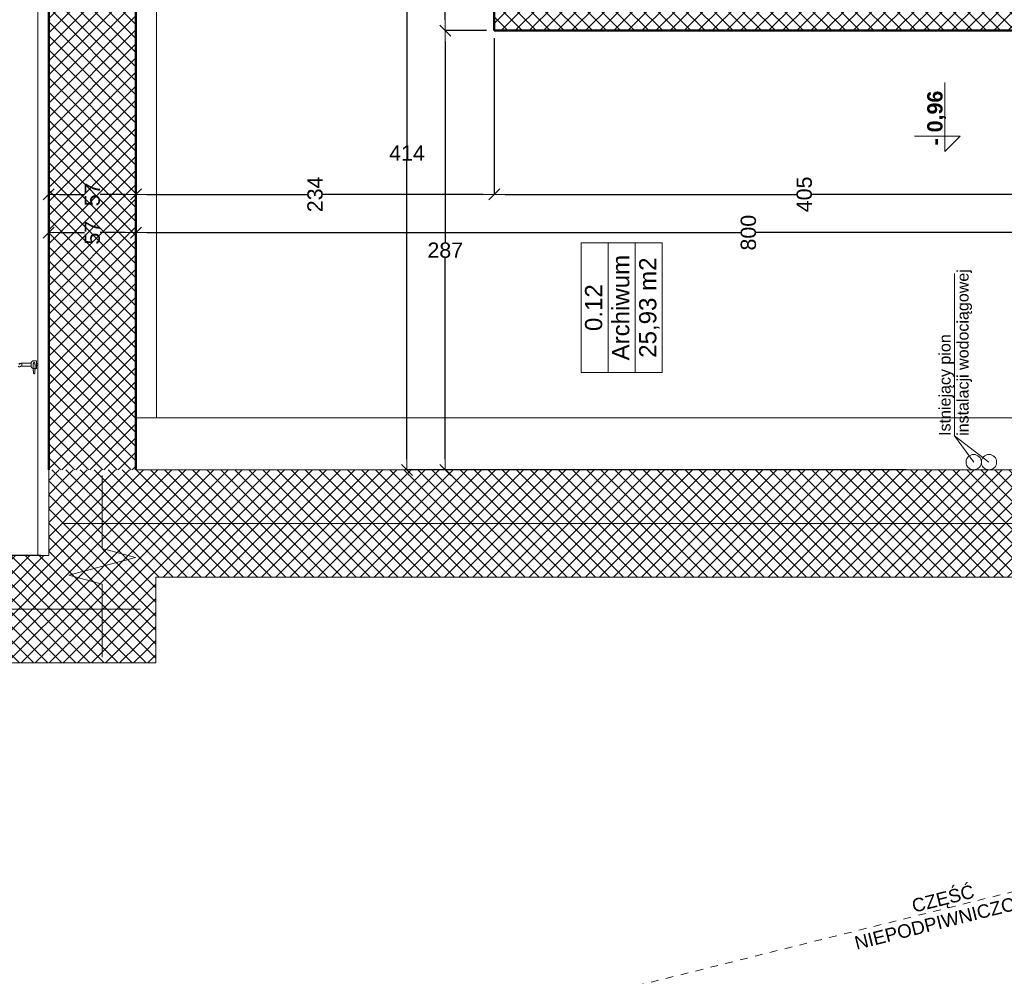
# Model space of a CAD drawing. Header units: millimetres. Extents: x 309006 to 595006, y -33000 to 67000.
# Tile 10 of 55: x 347615 to 354045, y 10254 to 16503. Entities that reach past the tile are written whole.
import ezdxf
from ezdxf.enums import TextEntityAlignment as Align

# ---------------------------------------------------------------- set-up
doc = ezdxf.new("R2010")
doc.units = ezdxf.units.MM
doc.header["$MEASUREMENT"] = 0
doc.linetypes.add('Przerywana 1_100', pattern=[100, 50, -50])
for name, color, linetype in [('Drzwi ArchiCAD', 7, 'Continuous'), ('Opisy', 7, 'Continuous'), ('Wymiary', 7, 'Continuous'), ('Ściany', 7, 'Continuous')]:
    doc.layers.add(name, color=color, linetype=linetype)
for name, color, linetype, lineweight in [('Drzwi ArchiCAD_Nr_pióra__21', 7, 'Continuous', 50), ('Drzwi ArchiCAD_Nr_pióra__3', 7, 'Continuous', 20), ('Drzwi ArchiCAD_Nr_pióra__4', 7, 'Continuous', 20), ('Instalacje_Nr_pióra__120', 7, 'Continuous', 5), ('Instalacje_Nr_pióra__246', 1, 'Continuous', 20), ('Metryczki pomieszczeń ArchiCADa_Nr_pióra__6', 7, 'Continuous', 13), ('Opisy_Nr_pióra__120', 7, 'Continuous', 5), ('Poziomy_Nr_pióra__6', 7, 'Continuous', 13), ('Znaczniki drzwi ArchiCADa_Nr_pióra__5', 7, 'Continuous', 5), ('Ściany_Nr_pióra__21', 7, 'Continuous', 50), ('Ściany_Nr_pióra__3', 7, 'Continuous', 20)]:
    doc.layers.add(name, color=color, linetype=linetype, lineweight=lineweight)
for name, color, linetype, lineweight, true_color in [('Drzwi ArchiCAD_Nr_pióra__82', 7, 'Continuous', 5, 0x4b4b4b), ('Instalacje_Nr_pióra__249', 7, 'Continuous', 20, 0x0000a0), ('Opisy_Nr_pióra__82', 7, 'Continuous', 5, 0x4b4b4b), ('Wyposażenie_Nr_pióra__43', 7, 'Continuous', 5, 0x4b4b4b), ('Ściany_Nr_pióra__102', 7, 'Continuous', 5, 0x8c8c8c)]:
    doc.layers.add(name, color=color, linetype=linetype, lineweight=lineweight, true_color=true_color)
doc.styles.add('GENERATED_STYLE_1', font='arial.ttf')
doc.styles.add('GENERATED_STYLE_2', font='arial.ttf')
doc.dimstyles.new('GENERATED_STYLE__1', dxfattribs={"dimtxt": 100, "dimasz": 71.25, "dimexe": 0.18, "dimexo": 50, "dimgap": 0.09, "dimtad": 1, "dimdec": 0, "dimlfac": 0.1, "dimzin": 0, "dimdsep": 46, "dimtxsty": 'GENERATED_STYLE_1', "dimblk": 'ARROWHEAD_6', "dimblk1": 'ARROWHEAD_6', "dimblk2": 'ARROWHEAD_6', "dimcen": 0.09, "dimclrd": 7, "dimclre": 7, "dimclrt": 7, "dimazin": 0, "dimtfac": 1, "dimtdec": 4, "dimtmove": 0, "dimatfit": 3, "dimfxl": 1, "dimtolj": 1, "dimtzin": 0, "dimarcsym": 0})
doc.dimstyles.new('GENERATED_STYLE__2', dxfattribs={"dimtxt": 100, "dimasz": 71.25, "dimexe": 0.18, "dimexo": 50, "dimgap": 0.09, "dimtad": 1, "dimtih": 1, "dimtoh": 1, "dimdec": 0, "dimlfac": 0.1, "dimzin": 0, "dimdsep": 46, "dimtxsty": 'GENERATED_STYLE_1', "dimblk": 'ARROWHEAD_6', "dimblk1": 'ARROWHEAD_6', "dimblk2": 'ARROWHEAD_6', "dimcen": 0.09, "dimclrd": 7, "dimclre": 7, "dimclrt": 7, "dimazin": 0, "dimtfac": 1, "dimtdec": 4, "dimtmove": 0, "dimatfit": 3, "dimfxl": 1, "dimtolj": 1, "dimtzin": 0, "dimarcsym": 0})
pattern_1 = [(45, (0, 0), (-45.961939, 45.961939), []), (135, (0, 0), (45.961939, 45.961939), [])]
pattern_2 = [(135, (366601.16, -272436.916), (-45.961939, -45.961939), []), (225, (366601.16, -272436.916), (-45.961939, 45.961939), [])]

# ---------------------------------------------------------------- blocks, each defined once
blk = doc.blocks.new('Archiwum_0.12_48', base_point=(287059.2, 15054.9))
at = {"layer": 'Metryczki pomieszczeń ArchiCADa_Nr_pióra__6', "linetype": 'Continuous'}
for p, q in [((286636.4, 15320.1), (287482.1, 15320.1)), ((286636.4, 15143.3), (286636.4, 15320.1)), ((287482.1, 15320.1), (287482.1, 15143.3)), ((287482.1, 15143.3), (286636.4, 15143.3)), ((286636.4, 15143.3), (287482.1, 15143.3)), ((286636.4, 14966.5), (286636.4, 15143.3)), ((287482.1, 15143.3), (287482.1, 14966.5)), ((287482.1, 14966.5), (286636.4, 14966.5)), ((286636.4, 14966.5), (287482.1, 14966.5)), ((286636.4, 14789.7), (286636.4, 14966.5)), ((287482.1, 14966.5), (287482.1, 14789.7)), ((287482.1, 14789.7), (286636.4, 14789.7))]:
    blk.add_line(p, q, dxfattribs=at)
at = {"layer": 'Metryczki pomieszczeń ArchiCADa_Nr_pióra__6'}
for tag, style, p in [('ROOM_NUMBER', 'GENERATED_STYLE_2', (287059.2, 15294.3)), ('ROOM_NAME', 'GENERATED_STYLE_2', (287059.2, 15117.6)), ('ROOM_AREA', 'GENERATED_STYLE_1', (287059.2, 14940.8))]:
    blk.add_attdef(tag, text='', height=112.5, dxfattribs=dict(at, style=style)).set_placement(p, align=Align.TOP_CENTER)
blk = doc.blocks.new('Ściana_147', base_point=(288869, 15757.1))
at = {"layer": 'Ściany_Nr_pióra__102', "linetype": 'Continuous'}
h = blk.add_hatch(dxfattribs=at)
h.set_pattern_fill('Bloczki_betonowe', color=256, style=0, pattern_type=2)
h.set_pattern_definition(pattern_1)
h.paths.add_polyline_path([(289029, 15757.1), (290139, 15757.1), (290139, 15887.1), (288869, 15887.1)])
at = {"layer": 'Ściany_Nr_pióra__21', "linetype": 'Continuous', "flags": 128}
for points in [[(290139, 15887.1), (288869, 15887.1)], [(289029, 15757.1), (290139, 15757.1)]]:
    blk.add_lwpolyline(points, dxfattribs=at)
blk = doc.blocks.new('D1 Drzwi proste 13_5')
at = {"layer": 'Drzwi ArchiCAD_Nr_pióra__21', "linetype": 'Continuous'}
for p, q in [((-400, 0), (-400, -80)), ((400, 0), (400, -80))]:
    blk.add_line(p, q, dxfattribs=at)
at = {"layer": 'Drzwi ArchiCAD_Nr_pióra__3', "linetype": 'Continuous'}
blk.add_arc((350, 0), 700, 93.27583, 180, dxfattribs=at)
at = {"layer": 'Drzwi ArchiCAD_Nr_pióra__4', "linetype": 'Continuous'}
for p, q in [((350, 700), (310, 700)), ((310, 700), (310, 0)), ((350, 0), (350, 700)), ((-350, 0), (-400, 0)), ((-400, 0), (-400, -80)), ((-350, -80), (-350, 0)), ((310, 0), (350, 0)), ((400, 0), (350, 0)), ((350, 0), (350, -80)), ((400, -80), (400, 0)), ((-400, -80), (-350, -80)), ((350, -80), (400, -80))]:
    blk.add_line(p, q, dxfattribs=at)
at = {"layer": 'Drzwi ArchiCAD_Nr_pióra__82', "linetype": 'Przerywana 1_100'}
for p, q in [((-400, 0), (400, 0)), ((-400, -160), (400, -160))]:
    blk.add_line(p, q, dxfattribs=at)
blk = doc.blocks.new('Znacznik O 13_14')
at = {"layer": 'Znaczniki drzwi ArchiCADa_Nr_pióra__5', "linetype": 'Continuous'}
blk.add_line((0, -441.25), (0, 100), dxfattribs=at)
at = {"layer": 'Znaczniki drzwi ArchiCADa_Nr_pióra__5', "style": 'GENERATED_STYLE_1'}
for tag, p in [('AC_MarkerText_2', (-13.75, -356.4395)), ('AC_MarkerText_3', (161.25, -356.4395))]:
    blk.add_attdef(tag, text='', height=87.5, rotation=90, dxfattribs=at).set_placement(p, align=Align.BOTTOM_LEFT)
blk = doc.blocks.new('Ściana_148', base_point=(288869, 15757.1))
at = {"layer": 'Ściany_Nr_pióra__102', "linetype": 'Continuous'}
h = blk.add_hatch(dxfattribs=at)
h.set_pattern_fill('Bloczki_betonowe', color=256, style=0, pattern_type=2)
h.set_pattern_definition(pattern_1)
h.paths.add_polyline_path([(288869, 15887.1), (288869, 11837.1), (288949, 11837.1), (289029, 11837.1), (289029, 15757.1)])
h = blk.add_hatch(dxfattribs=at)
h.set_pattern_fill('Bloczki_betonowe', color=256, style=0, pattern_type=2)
h.set_pattern_definition(pattern_1)
h.paths.add_polyline_path([(288869, 9297.1), (288949, 9297.1), (289029, 9297.1), (289029, 11037.1), (288949, 11037.1), (288869, 11037.1)])
at = {"layer": 'Ściany_Nr_pióra__21', "linetype": 'Continuous'}
for p, q in [((288869, 11837.1), (288949, 11837.1)), ((288949, 11837.1), (289029, 11837.1)), ((288869, 11037.1), (288949, 11037.1)), ((288949, 11037.1), (289029, 11037.1)), ((288869, 9297.1), (288949, 9297.1)), ((288949, 9297.1), (289029, 9297.1)), ((288869, 8497.1), (288949, 8497.1)), ((288949, 8497.1), (289029, 8497.1))]:
    blk.add_line(p, q, dxfattribs=at)
at = {"layer": 'Ściany_Nr_pióra__21', "linetype": 'Continuous', "flags": 128}
for points in [[(288869, 15887.1), (288869, 11837.1)], [(289029, 11837.1), (289029, 15757.1)], [(288869, 11037.1), (288869, 10227.1)], [(289029, 9297.1), (289029, 11037.1)], [(288869, 10027.1), (288869, 9297.1)]]:
    blk.add_lwpolyline(points, dxfattribs=at)
at = {"layer": 'Drzwi ArchiCAD', "color": 251, "linetype": 'Continuous', "lineweight": 20, "true_color": 0x6a6a6a, "xscale": -1, "zscale": 1000, "rotation": 90}
for p in [(288869, 11437.1), (288869, 8897.1)]:
    blk.add_blockref('D1 Drzwi proste 13_5', p, dxfattribs=at)
at = {"layer": 'Znaczniki drzwi ArchiCADa_Nr_pióra__5'}
ref = blk.add_blockref('Znacznik O 13_14', (289029, 11437.1), dxfattribs=dict(at, rotation=270))
ref.add_attrib('AC_MarkerText_2', '80', dxfattribs={"color": 7, "height": 87.5, "rotation": 360, "style": 'GENERATED_STYLE_1'}).set_placement((288644, 11479.4), align=Align.BOTTOM_LEFT)
ref.add_attrib('AC_MarkerText_3', '190', dxfattribs={"color": 7, "height": 87.5, "rotation": 360, "style": 'GENERATED_STYLE_1'}).set_placement((288644, 11304.4), align=Align.BOTTOM_LEFT)
ref = blk.add_blockref('Znacznik O 13_14', (289029, 8897.1), dxfattribs=dict(at, rotation=270))
ref.add_attrib('AC_MarkerText_2', '70', dxfattribs={"color": 7, "height": 87.5, "rotation": 360, "style": 'GENERATED_STYLE_1'}).set_placement((288644, 8939.4), align=Align.BOTTOM_LEFT)
ref.add_attrib('AC_MarkerText_3', '190', dxfattribs={"color": 7, "height": 87.5, "rotation": 360, "style": 'GENERATED_STYLE_1'}).set_placement((288644, 8764.4), align=Align.BOTTOM_LEFT)
blk = doc.blocks.new('Ściana_194', base_point=(285999, 18797.1))
at = {"layer": 'Ściany_Nr_pióra__102', "linetype": 'Continuous'}
h = blk.add_hatch(dxfattribs=at)
h.set_pattern_fill('Bloczki_betonowe', color=256, style=0, pattern_type=2)
h.set_pattern_definition(pattern_1)
h.paths.add_polyline_path([(285999, 18227.1), (290139, 18227.1), (290429, 18797.1), (285999, 18797.1)])
at = {"layer": 'Ściany_Nr_pióra__21', "linetype": 'Continuous', "flags": 128}
for points in [[(290429, 18797.1), (285999, 18797.1)], [(285999, 18227.1), (290139, 18227.1)]]:
    blk.add_lwpolyline(points, dxfattribs=at)
blk = doc.blocks.new('ARROWHEAD_6')
at = {"color": 0, "linetype": 'Continuous', "lineweight": 0}
for p, q in [((0, 0), (-1, 0)), ((-0.5, -0.5), (0.5, 0.5))]:
    blk.add_line(p, q, dxfattribs=at)
blk = doc.blocks.new('*D1114')
at = {"layer": 'Defpoints', "color": 0}
for p in [(347804.1, 19947.1), (343804.1, 19172.1), (343804.1, 15802.5)]:
    blk.add_point(p, dxfattribs=at)
at = {"layer": 'Wymiary', "color": 7, "linetype": 'Continuous', "lineweight": -2}
for p, q in [((347804.1, 19897.1), (347804.1, 19171.9)), ((343804.1, 15852.5), (343804.1, 19172.3)), ((343875.3, 19172.1), (345752.9, 19172.1)), ((347732.8, 19172.1), (345855.2, 19172.1))]:
    blk.add_line(p, q, dxfattribs=at)
at = {"layer": 'Wymiary', "color": 7, "lineweight": -2, "xscale": 71.25, "yscale": 71.25, "zscale": 71.25, "rotation": 180}
blk.add_blockref('ARROWHEAD_6', (343804.1, 19172.1), dxfattribs=at)
at = {"layer": 'Wymiary', "color": 7, "lineweight": -2, "xscale": 71.25, "yscale": 71.25, "zscale": 71.25}
blk.add_blockref('ARROWHEAD_6', (347804.1, 19172.1), dxfattribs=at)
at = {"layer": 'Wymiary', "color": 7, "lineweight": 5, "insert": (345804.1, 19172.1), "char_height": 100, "attachment_point": 5, "rotation": 90, "style": 'GENERATED_STYLE_1'}
blk.add_mtext('\\A1;400', dxfattribs=at)
blk = doc.blocks.new('*D1146')
at = {"layer": 'Defpoints', "color": 0}
for p in [(350144.1, 17702.1), (353084.1, 17702.1), (353454.1, 13562.1)]:
    blk.add_point(p, dxfattribs=at)
at = {"layer": 'Wymiary', "color": 7, "linetype": 'Continuous', "lineweight": -2}
for p, q in [((353034.1, 17702.1), (350143.9, 17702.1)), ((350144.1, 17630.9), (350144.1, 15682.4)), ((350144.1, 13633.4), (350144.1, 15581.8)), ((353404.1, 13562.1), (350143.9, 13562.1))]:
    blk.add_line(p, q, dxfattribs=at)
at = {"layer": 'Wymiary', "color": 7, "lineweight": -2, "xscale": 71.25, "yscale": 71.25, "zscale": 71.25}
for p, rotation in [((350144.1, 17702.1), 90), ((350144.1, 13562.1), 270)]:
    blk.add_blockref('ARROWHEAD_6', p, dxfattribs=dict(at, rotation=rotation))
at = {"layer": 'Wymiary', "color": 7, "lineweight": 5, "insert": (350144.1, 15632.1), "char_height": 100, "attachment_point": 5, "style": 'GENERATED_STYLE_1'}
blk.add_mtext('\\A1;414', dxfattribs=at)
blk = doc.blocks.new('*D1147')
at = {"layer": 'Defpoints', "color": 0}
for p in [(350394.1, 16432.1), (350714.1, 16432.1), (353454.1, 13562.1)]:
    blk.add_point(p, dxfattribs=at)
at = {"layer": 'Wymiary', "color": 7, "linetype": 'Continuous', "lineweight": -2}
for p, q in [((350664.1, 16432.1), (350393.9, 16432.1)), ((350394.1, 16360.9), (350394.1, 15048.2)), ((350394.1, 13633.4), (350394.1, 14946)), ((353404.1, 13562.1), (350393.9, 13562.1))]:
    blk.add_line(p, q, dxfattribs=at)
at = {"layer": 'Wymiary', "color": 7, "lineweight": -2, "xscale": 71.25, "yscale": 71.25, "zscale": 71.25}
for p, rotation in [((350394.1, 16432.1), 90), ((350394.1, 13562.1), 270)]:
    blk.add_blockref('ARROWHEAD_6', p, dxfattribs=dict(at, rotation=rotation))
at = {"layer": 'Wymiary', "color": 7, "lineweight": 5, "insert": (350394.1, 14997.1), "char_height": 100, "attachment_point": 5, "style": 'GENERATED_STYLE_1'}
blk.add_mtext('\\A1;287', dxfattribs=at)
blk = doc.blocks.new('*D1148')
at = {"layer": 'Defpoints', "color": 0}
for p in [(350394.1, 17702.1), (353084.1, 17702.1), (350714.1, 16432.1)]:
    blk.add_point(p, dxfattribs=at)
at = {"layer": 'Wymiary', "color": 7, "linetype": 'Continuous', "lineweight": -2}
for p, q in [((353034.1, 17702.1), (350393.9, 17702.1)), ((350394.1, 17630.9), (350394.1, 17117.4)), ((350394.1, 16503.4), (350394.1, 17016.8)), ((350664.1, 16432.1), (350393.9, 16432.1))]:
    blk.add_line(p, q, dxfattribs=at)
at = {"layer": 'Wymiary', "color": 7, "lineweight": -2, "xscale": 71.25, "yscale": 71.25, "zscale": 71.25}
for p, rotation in [((350394.1, 17702.1), 90), ((350394.1, 16432.1), 270)]:
    blk.add_blockref('ARROWHEAD_6', p, dxfattribs=dict(at, rotation=rotation))
at = {"layer": 'Wymiary', "color": 7, "lineweight": 5, "insert": (350394.1, 17067.1), "char_height": 100, "attachment_point": 5, "style": 'GENERATED_STYLE_1'}
blk.add_mtext('\\A1;127', dxfattribs=at)
blk = doc.blocks.new('*D1156')
at = {"layer": 'Defpoints', "color": 0}
for p in [(348374.1, 15632.1), (348374.1, 15112.1), (356374.1, 14997.1)]:
    blk.add_point(p, dxfattribs=at)
at = {"layer": 'Wymiary', "color": 7, "linetype": 'Continuous', "lineweight": -2}
for p, q in [((348374.1, 15582.1), (348374.1, 15111.9)), ((348445.3, 15112.1), (352322.9, 15112.1)), ((356302.8, 15112.1), (352425.2, 15112.1)), ((356374.1, 15047.1), (356374.1, 15112.3))]:
    blk.add_line(p, q, dxfattribs=at)
at = {"layer": 'Wymiary', "color": 7, "lineweight": -2, "xscale": 71.25, "yscale": 71.25, "zscale": 71.25}
for p, rotation in [((348374.1, 15112.1), 180), ((356374.1, 15112.1), 360)]:
    blk.add_blockref('ARROWHEAD_6', p, dxfattribs=dict(at, rotation=rotation))
at = {"layer": 'Wymiary', "color": 7, "lineweight": 5, "insert": (352374.1, 15112.1), "char_height": 100, "attachment_point": 5, "rotation": 90, "style": 'GENERATED_STYLE_1'}
blk.add_mtext('\\A1;800', dxfattribs=at)
blk = doc.blocks.new('*D1157')
at = {"layer": 'Defpoints', "color": 0}
for p in [(347804.1, 15632.1), (348374.1, 15632.1), (347804.1, 15112.1)]:
    blk.add_point(p, dxfattribs=at)
at = {"layer": 'Wymiary', "color": 7, "linetype": 'Continuous', "lineweight": -2}
for p, q in [((347804.1, 15582.1), (347804.1, 15111.9)), ((348374.1, 15582.1), (348374.1, 15111.9)), ((347875.3, 15112.1), (348038.1, 15112.1)), ((348302.8, 15112.1), (348140, 15112.1))]:
    blk.add_line(p, q, dxfattribs=at)
at = {"layer": 'Wymiary', "color": 7, "lineweight": -2, "xscale": 71.25, "yscale": 71.25, "zscale": 71.25, "rotation": 180}
blk.add_blockref('ARROWHEAD_6', (347804.1, 15112.1), dxfattribs=at)
at = {"layer": 'Wymiary', "color": 7, "lineweight": -2, "xscale": 71.25, "yscale": 71.25, "zscale": 71.25}
blk.add_blockref('ARROWHEAD_6', (348374.1, 15112.1), dxfattribs=at)
at = {"layer": 'Wymiary', "color": 7, "lineweight": 5, "insert": (348089.1, 15112.1), "char_height": 100, "attachment_point": 5, "rotation": 90, "style": 'GENERATED_STYLE_1'}
blk.add_mtext('\\A1;57', dxfattribs=at)
blk = doc.blocks.new('*D1187')
at = {"layer": 'Defpoints', "color": 0}
for p in [(346734.1, 17992.1), (347804.1, 17992.1), (347804.1, 13002.1)]:
    blk.add_point(p, dxfattribs=at)
at = {"layer": 'Wymiary', "color": 7, "linetype": 'Continuous', "lineweight": -2}
for p, q in [((347754.1, 17992.1), (346733.9, 17992.1)), ((346734.1, 17920.9), (346734.1, 15548.2)), ((346734.1, 13073.4), (346734.1, 15446)), ((347754.1, 13002.1), (346733.9, 13002.1))]:
    blk.add_line(p, q, dxfattribs=at)
at = {"layer": 'Wymiary', "color": 7, "lineweight": -2, "xscale": 71.25, "yscale": 71.25, "zscale": 71.25}
for p, rotation in [((346734.1, 17992.1), 90), ((346734.1, 13002.1), 270)]:
    blk.add_blockref('ARROWHEAD_6', p, dxfattribs=dict(at, rotation=rotation))
at = {"layer": 'Wymiary', "color": 7, "lineweight": 5, "insert": (346734.1, 15497.1), "char_height": 100, "attachment_point": 5, "style": 'GENERATED_STYLE_1'}
blk.add_mtext('\\A1;499', dxfattribs=at)
blk = doc.blocks.new('*D1319')
at = {"layer": 'Defpoints', "color": 0}
for p in [(350714.1, 16432.1), (354764.1, 16432.1), (350714.1, 15362.1)]:
    blk.add_point(p, dxfattribs=at)
at = {"layer": 'Wymiary', "color": 7, "linetype": 'Continuous', "lineweight": -2}
for p, q in [((350714.1, 16382.1), (350714.1, 15361.9)), ((354764.1, 16382.1), (354764.1, 15361.9)), ((350785.3, 15362.1), (352687.9, 15362.1)), ((354692.8, 15362.1), (352790.2, 15362.1))]:
    blk.add_line(p, q, dxfattribs=at)
at = {"layer": 'Wymiary', "color": 7, "lineweight": -2, "xscale": 71.25, "yscale": 71.25, "zscale": 71.25, "rotation": 180}
blk.add_blockref('ARROWHEAD_6', (350714.1, 15362.1), dxfattribs=at)
at = {"layer": 'Wymiary', "color": 7, "lineweight": -2, "xscale": 71.25, "yscale": 71.25, "zscale": 71.25}
blk.add_blockref('ARROWHEAD_6', (354764.1, 15362.1), dxfattribs=at)
at = {"layer": 'Wymiary', "color": 7, "lineweight": 5, "insert": (352739.1, 15362.1), "char_height": 100, "attachment_point": 5, "rotation": 90, "style": 'GENERATED_STYLE_1'}
blk.add_mtext('\\A1;405', dxfattribs=at)
blk = doc.blocks.new('*D1320')
at = {"layer": 'Defpoints', "color": 0}
for p in [(350714.1, 16432.1), (348374.1, 15632.1), (348374.1, 15362.1)]:
    blk.add_point(p, dxfattribs=at)
at = {"layer": 'Wymiary', "color": 7, "linetype": 'Continuous', "lineweight": -2}
for p, q in [((350714.1, 16382.1), (350714.1, 15361.9)), ((348374.1, 15582.1), (348374.1, 15361.9)), ((348445.3, 15362.1), (349492.9, 15362.1)), ((350642.8, 15362.1), (349595.2, 15362.1))]:
    blk.add_line(p, q, dxfattribs=at)
at = {"layer": 'Wymiary', "color": 7, "lineweight": -2, "xscale": 71.25, "yscale": 71.25, "zscale": 71.25, "rotation": 180}
blk.add_blockref('ARROWHEAD_6', (348374.1, 15362.1), dxfattribs=at)
at = {"layer": 'Wymiary', "color": 7, "lineweight": -2, "xscale": 71.25, "yscale": 71.25, "zscale": 71.25}
blk.add_blockref('ARROWHEAD_6', (350714.1, 15362.1), dxfattribs=at)
at = {"layer": 'Wymiary', "color": 7, "lineweight": 5, "insert": (349544.1, 15362.1), "char_height": 100, "attachment_point": 5, "rotation": 90, "style": 'GENERATED_STYLE_1'}
blk.add_mtext('\\A1;234', dxfattribs=at)
blk = doc.blocks.new('*D1321')
at = {"layer": 'Defpoints', "color": 0}
for p in [(347804.1, 15632.1), (348374.1, 15632.1), (347804.1, 15362.1)]:
    blk.add_point(p, dxfattribs=at)
at = {"layer": 'Wymiary', "color": 7, "linetype": 'Continuous', "lineweight": -2}
for p, q in [((347804.1, 15582.1), (347804.1, 15361.9)), ((348374.1, 15582.1), (348374.1, 15361.9)), ((347875.3, 15362.1), (348038.1, 15362.1)), ((348302.8, 15362.1), (348140, 15362.1))]:
    blk.add_line(p, q, dxfattribs=at)
at = {"layer": 'Wymiary', "color": 7, "lineweight": -2, "xscale": 71.25, "yscale": 71.25, "zscale": 71.25, "rotation": 180}
blk.add_blockref('ARROWHEAD_6', (347804.1, 15362.1), dxfattribs=at)
at = {"layer": 'Wymiary', "color": 7, "lineweight": -2, "xscale": 71.25, "yscale": 71.25, "zscale": 71.25}
blk.add_blockref('ARROWHEAD_6', (348374.1, 15362.1), dxfattribs=at)
at = {"layer": 'Wymiary', "color": 7, "lineweight": 5, "insert": (348089.1, 15362.1), "char_height": 100, "attachment_point": 5, "rotation": 90, "style": 'GENERATED_STYLE_1'}
blk.add_mtext('\\A1;57', dxfattribs=at)

msp = doc.modelspace()

# ---------------------------------------------------------------- hatches: boundary and pattern name
at = {"layer": 'Ściany_Nr_pióra__102', "linetype": 'Continuous', "lineweight": 5}
h = msp.add_hatch(dxfattribs=at)
h.set_pattern_fill('Bloczki_betonowe', color=256, angle=90, style=0, pattern_type=2)
h.set_pattern_definition(pattern_2)
h.paths.add_polyline_path([(358974.1, 13562.1), (347804.1, 13562.1), (348504.1, 12862.1), (358974.1, 12862.1)])
h = msp.add_hatch(dxfattribs=at)
h.set_pattern_fill('Bloczki_betonowe', color=256, angle=90, style=0, pattern_type=2)
h.set_pattern_definition(pattern_2)
h.paths.add_polyline_path([(348504.1, 12302.1), (348504.1, 12862.1), (347804.1, 13562.1), (347804.1, 13002.1)])
h = msp.add_hatch(dxfattribs=at)
h.set_pattern_fill('Bloczki_betonowe', color=256, angle=90, style=0, pattern_type=2)
h.set_pattern_definition(pattern_2)
h.paths.add_polyline_path([(347804.1, 13002.1), (346304.1, 13002.1), (347004.1, 12302.1), (348504.1, 12302.1)])

# ---------------------------------------------------------------- linework, layer by layer
at = {"layer": 'Instalacje_Nr_pióra__120', "linetype": 'Continuous', "lineweight": 5}
msp.add_line((353845.3, 13612.9), (353720.3, 13784.5), dxfattribs=at)
at = {"layer": 'Instalacje_Nr_pióra__120', "linetype": 'Continuous', "lineweight": 5, "flags": 128}
msp.add_lwpolyline([(353945.3, 13612.9), (353720.3, 13784.5), (353720.3, 14845.3)], dxfattribs=at)
at = {"layer": 'Instalacje_Nr_pióra__246', "linetype": 'Continuous', "lineweight": 5}
msp.add_circle((353945.3, 13612.9), 50, dxfattribs=at)
at = {"layer": 'Instalacje_Nr_pióra__249', "linetype": 'Continuous', "lineweight": 5}
msp.add_circle((353845.3, 13612.9), 50, dxfattribs=at)
at = {"layer": 'Opisy', "color": 9, "linetype": 'Continuous', "lineweight": 5, "flags": 128}
for points in [[(347804.1, 21002.1), (343804.1, 21002.1), (343804.1, 13002.1), (347804.1, 13002.1)], [(356374.1, 16432.1), (350714.1, 16432.1), (350714.1, 17702.1), (348374.1, 17702.1), (348374.1, 13562.1), (356374.1, 13562.1)]]:
    msp.add_lwpolyline(points, close=True, dxfattribs=at)
at = {"layer": 'Opisy_Nr_pióra__120', "linetype": 'Continuous', "lineweight": 5}
for p, q in [((348154.1, 13525.6), (348154.1, 13048.6)), ((355192.6, 13212.1), (347904.1, 13212.1)), ((347936.7, 12873.9), (348371.4, 12990.3)), ((348154.1, 13048.6), (348371.4, 12990.3)), ((347936.7, 12873.9), (348154.1, 12815.6)), ((348154.1, 12815.6), (348154.1, 12338.6)), ((348404.1, 12652.1), (347520.5, 12652.1))]:
    msp.add_line(p, q, dxfattribs=at)
at = {"layer": 'Opisy_Nr_pióra__82', "linetype": 'Przerywana 1_100', "lineweight": 5}
msp.add_line((363719.1, 13212.1), (343604.1, 8182.1), dxfattribs=at)
at = {"layer": 'Poziomy_Nr_pióra__6', "linetype": 'Continuous', "lineweight": 5}
for p, q in [((353657.7, 15742.3), (353657.7, 16092.3)), ((353757.7, 15742.3), (353457.7, 15742.3)), ((353757.7, 15742.3), (353657.7, 15642.3)), ((353657.7, 15642.3), (353657.7, 15742.3))]:
    msp.add_line(p, q, dxfattribs=at)
at = {"layer": 'Wyposażenie_Nr_pióra__43', "linetype": 'Continuous', "lineweight": 5, "flags": 128}
for points in [[(347629.1, 14260.3), (347629.1, 14240.3), (347689.1, 14240.3), (347689.1, 14260.3)], [(347724.1, 14255.3), (347734.1, 14255.3), (347734.1, 14245.3), (347724.1, 14245.3)]]:
    msp.add_lwpolyline(points, close=True, dxfattribs=at)
at = {"layer": 'Wyposażenie_Nr_pióra__43', "linetype": 'Continuous', "lineweight": 5}
for points in [[(347634.1, 14240.3), (347632.1, 14240.3), (347630.1, 14240.3), (347628.1, 14240.1), (347626.5, 14240), (347625, 14239.8), (347623.5, 14239.5), (347622.4, 14239.3), (347621.3, 14239), (347620.2, 14238.7), (347619.4, 14238.4), (347618.6, 14238.1), (347617.8, 14237.8), (347617.2, 14237.5), (347616.6, 14237.2), (347616, 14236.9), (347615.6, 14236.7), (347615.1, 14236.5), (347614.6, 14236.3), (347614.2, 14236.1), (347613.8, 14236), (347613.4, 14235.9), (347612.9, 14235.8), (347612.4, 14235.9), (347612, 14236), (347611.3, 14236.1), (347610.7, 14236.4), (347610.1, 14236.7), (347609.2, 14237.1), (347608.4, 14237.6), (347607.6, 14238.1), (347606.4, 14238.8), (347605.2, 14239.5), (347604.1, 14240.3)], [(347639.1, 14260.3), (347637, 14260.3), (347634.9, 14260.2), (347632.8, 14260), (347631.1, 14259.8), (347629.4, 14259.5), (347627.7, 14259.1), (347626.3, 14258.8), (347624.9, 14258.4), (347623.6, 14257.9), (347622.4, 14257.5), (347621.3, 14257), (347620.3, 14256.5), (347619.4, 14256.1), (347618.5, 14255.7), (347617.6, 14255.2), (347617, 14254.9), (347616.3, 14254.6), (347615.6, 14254.2), (347615.1, 14254), (347614.5, 14253.8), (347614, 14253.7), (347613.5, 14253.6), (347613, 14253.7), (347612.6, 14253.8), (347612.2, 14254), (347611.8, 14254.4), (347611.5, 14254.8), (347611, 14255.5), (347610.6, 14256.2), (347610.3, 14256.9), (347609.8, 14258), (347609.4, 14259.2), (347609.1, 14260.3)], [(347689.1, 14255.3), (347689.1, 14256.2), (347689.1, 14257.1), (347689.2, 14258), (347689.3, 14258.9), (347689.4, 14259.8), (347689.6, 14260.7), (347689.8, 14261.6), (347690, 14262.4), (347690.3, 14263.3), (347690.5, 14264.1), (347690.9, 14265), (347691.3, 14265.7), (347691.7, 14266.5), (347692.1, 14267.3), (347692.6, 14268), (347693.1, 14268.7), (347693.7, 14269.4), (347694.3, 14270.1), (347695, 14270.7), (347695.7, 14271.3), (347696.4, 14271.8), (347697.2, 14272.4), (347698, 14272.9), (347698.9, 14273.3), (347699.9, 14273.7), (347700.8, 14274.1), (347701.8, 14274.4), (347702.9, 14274.7), (347704.1, 14274.9), (347705.2, 14275.1), (347706.5, 14275.2), (347707.8, 14275.3), (347709.1, 14275.3)], [(347689.1, 14245.3), (347689.1, 14247.4), (347689.1, 14249.7), (347689.1, 14251.6), (347689.1, 14252.6), (347689.1, 14253.4), (347689.1, 14254.7), (347689.1, 14254.9), (347689.1, 14255.2), (347689.1, 14255.3), (347689.1, 14255.4), (347689.1, 14254.6), (347689.1, 14254), (347689.1, 14252.9), (347689.1, 14252.4), (347689.1, 14251.7), (347689.1, 14250.9), (347689.1, 14249.8), (347689.1, 14249), (347689.1, 14248.3), (347689.1, 14247.8), (347689.1, 14246.6), (347689.1, 14246), (347689.1, 14245.2), (347689.1, 14245.4), (347689.1, 14245.4), (347689.1, 14245.7), (347689.1, 14245.9), (347689.1, 14247.2), (347689.1, 14248.1), (347689.1, 14249), (347689.1, 14250.9), (347689.1, 14253.2), (347689.1, 14255.3)], [(347709.1, 14225.3), (347707.8, 14225.3), (347706.5, 14225.4), (347705.2, 14225.4), (347704.1, 14225.5), (347702.9, 14225.7), (347701.8, 14225.8), (347700.8, 14226), (347699.9, 14226.2), (347698.9, 14226.5), (347698.1, 14226.8), (347697.2, 14227.1), (347696.4, 14227.5), (347695.7, 14227.9), (347695, 14228.4), (347694.3, 14228.9), (347693.7, 14229.4), (347693.1, 14230), (347692.6, 14230.6), (347692.1, 14231.2), (347691.7, 14231.9), (347691.3, 14232.7), (347690.9, 14233.5), (347690.5, 14234.3), (347690.3, 14235.2), (347690, 14236.1), (347689.7, 14237.1), (347689.6, 14238.1), (347689.4, 14239.2), (347689.3, 14240.3), (347689.2, 14241.5), (347689.1, 14242.7), (347689.1, 14244), (347689.1, 14245.3)], [(347704.1, 14205.3), (347704.1, 14206.2), (347704, 14207), (347703.9, 14207.8), (347703.8, 14209.4), (347703.8, 14210.9), (347703.7, 14212.4), (347703.6, 14214.4), (347703.4, 14216.4), (347703.3, 14218.4), (347703.2, 14220.8), (347703.1, 14223.2), (347703, 14225.6), (347702.9, 14228.1), (347702.9, 14230.7), (347702.8, 14233.3), (347702.8, 14235.9), (347702.8, 14238.5), (347702.8, 14241.1), (347702.9, 14243.6), (347703, 14246.1), (347703.1, 14248.5), (347703.3, 14250.8), (347703.5, 14253), (347703.8, 14255.2), (347704.1, 14257), (347704.5, 14258.7), (347705, 14260.5), (347705.3, 14261.8), (347705.8, 14263), (347706.7, 14264), (347707.3, 14264.7), (347708.2, 14265.3), (347709.1, 14265.3)], [(347709.1, 14275.3), (347709.9, 14275.3), (347710.8, 14275.3), (347711.7, 14275.3), (347712.4, 14275.3), (347713.2, 14275.3), (347714, 14275.3), (347714.7, 14275.3), (347715.4, 14275.3), (347716.1, 14275.3), (347716.7, 14275.3), (347717.4, 14275.3), (347718, 14275.3), (347718.5, 14275.3), (347719.1, 14275.3), (347719.6, 14275.3), (347720, 14275.3), (347720.5, 14275.3), (347721, 14275.3), (347721.3, 14275.3), (347721.7, 14275.3), (347722.1, 14275.3), (347722.4, 14275.3), (347722.6, 14275.3), (347722.9, 14275.3), (347723.1, 14275.3), (347723.3, 14275.3), (347723.6, 14275.3), (347723.7, 14275.3), (347723.8, 14275.3), (347723.9, 14275.3), (347724, 14275.3), (347724, 14275.3), (347724.1, 14275.3)], [(347709.1, 14265.3), (347710, 14265.3), (347710.8, 14264.7), (347711.4, 14264), (347712.3, 14263), (347712.8, 14261.8), (347713.1, 14260.5), (347713.6, 14258.7), (347714, 14257), (347714.3, 14255.2), (347714.6, 14253), (347714.8, 14250.8), (347715, 14248.5), (347715.1, 14246.1), (347715.2, 14243.6), (347715.3, 14241.1), (347715.3, 14238.5), (347715.3, 14235.9), (347715.3, 14233.3), (347715.2, 14230.7), (347715.2, 14228.1), (347715.1, 14225.6), (347715, 14223.2), (347714.9, 14220.8), (347714.8, 14218.4), (347714.7, 14216.4), (347714.5, 14214.4), (347714.4, 14212.4), (347714.3, 14210.9), (347714.3, 14209.4), (347714.2, 14207.8), (347714.1, 14207), (347714.1, 14206.2), (347714.1, 14205.3)], [(347724.1, 14225.3), (347724, 14225.3), (347724, 14225.3), (347723.9, 14225.3), (347723.8, 14225.3), (347723.7, 14225.3), (347723.6, 14225.3), (347723.3, 14225.3), (347723.1, 14225.3), (347722.9, 14225.3), (347722.6, 14225.3), (347722.4, 14225.3), (347722.1, 14225.3), (347721.7, 14225.3), (347721.3, 14225.3), (347721, 14225.3), (347720.5, 14225.3), (347720, 14225.3), (347719.6, 14225.3), (347719.1, 14225.3), (347718.5, 14225.3), (347718, 14225.3), (347717.4, 14225.3), (347716.7, 14225.3), (347716.1, 14225.3), (347715.4, 14225.3), (347714.7, 14225.3), (347714, 14225.3), (347713.2, 14225.3), (347712.4, 14225.3), (347711.7, 14225.3), (347710.8, 14225.3), (347709.9, 14225.3), (347709.1, 14225.3)], [(347724.1, 14275.3), (347724.1, 14272.6), (347724.1, 14269.8), (347724.1, 14267.1), (347724.1, 14265), (347724.1, 14263), (347724.1, 14261), (347724.1, 14259.6), (347724.1, 14258.2), (347724.1, 14256.7), (347724.1, 14255.7), (347724.1, 14254.7), (347724.1, 14253.7), (347724.1, 14252.9), (347724.1, 14252.1), (347724.1, 14251.3), (347724.1, 14250.7), (347724.1, 14250), (347724.1, 14249.3), (347724.1, 14248.5), (347724.1, 14247.7), (347724.1, 14247), (347724.1, 14246), (347724.1, 14244.9), (347724.1, 14243.9), (347724.1, 14242.5), (347724.1, 14241), (347724.1, 14239.6), (347724.1, 14237.6), (347724.1, 14235.6), (347724.1, 14233.6), (347724.1, 14230.8), (347724.1, 14228.1), (347724.1, 14225.3)], [(347709.1, 14190.3), (347708.6, 14190.3), (347708.2, 14190.4), (347707.8, 14190.6), (347707.4, 14190.7), (347707.1, 14190.9), (347706.8, 14191.2), (347706.5, 14191.5), (347706.2, 14191.9), (347706, 14192.2), (347705.7, 14192.7), (347705.5, 14193.1), (347705.3, 14193.6), (347705.1, 14194.1), (347705, 14194.6), (347704.9, 14195.1), (347704.7, 14195.7), (347704.6, 14196.2), (347704.5, 14196.8), (347704.4, 14197.4), (347704.4, 14198), (347704.3, 14198.6), (347704.2, 14199.2), (347704.2, 14199.8), (347704.2, 14200.4), (347704.1, 14201), (347704.1, 14201.6), (347704.1, 14202.2), (347704.1, 14202.7), (347704.1, 14203.3), (347704.1, 14203.8), (347704.1, 14204.3), (347704.1, 14204.8), (347704.1, 14205.3)], [(347714.1, 14205.3), (347714.1, 14204.4), (347714.1, 14203.6), (347714, 14202.7), (347714, 14201.9), (347714, 14201.1), (347714, 14200.4), (347714, 14199.7), (347714, 14199), (347714, 14198.3), (347713.9, 14197.6), (347713.9, 14197), (347713.8, 14196.4), (347713.8, 14195.9), (347713.7, 14195.3), (347713.6, 14194.8), (347713.5, 14194.3), (347713.4, 14193.9), (347713.2, 14193.4), (347713.1, 14193), (347713, 14192.7), (347712.8, 14192.3), (347712.6, 14192), (347712.4, 14191.7), (347712.1, 14191.4), (347711.9, 14191.2), (347711.6, 14191), (347711.3, 14190.8), (347711, 14190.6), (347710.6, 14190.5), (347710.3, 14190.4), (347709.9, 14190.4), (347709.5, 14190.3), (347709.1, 14190.3)]]:
    msp.add_open_spline(points, degree=3, knots=[0, 0, 0, 0, 1, 1, 1, 2, 2, 2, 3, 3, 3, 4, 4, 4, 5, 5, 5, 6, 6, 6, 7, 7, 7, 8, 8, 8, 9, 9, 9, 10, 10, 10, 11, 11, 11, 11], dxfattribs=at)
at = {"layer": 'Ściany_Nr_pióra__21', "linetype": 'Continuous', "lineweight": 5, "flags": 128}
for points in [[(347804.1, 13562.1), (347804.1, 13002.1)], [(356374.1, 13562.1), (348374.1, 13562.1)], [(347804.1, 13002.1), (346304.1, 13002.1)], [(348504.1, 12862.1), (358974.1, 12862.1)], [(348504.1, 12302.1), (348504.1, 12862.1)], [(347004.1, 12302.1), (348504.1, 12302.1)]]:
    msp.add_lwpolyline(points, dxfattribs=at)
at = {"layer": 'Ściany_Nr_pióra__3', "linetype": 'Continuous', "lineweight": 5}
for p, q in [((347734.1, 17992.1), (347734.1, 13002.1)), ((348509.1, 17702.1), (348509.1, 13902.1)), ((356374.1, 13902.1), (348374.1, 13902.1))]:
    msp.add_line(p, q, dxfattribs=at)

# ---------------------------------------------------------------- block references
at = {"layer": 'Opisy', "linetype": 'Continuous', "lineweight": 5}
ref = msp.add_blockref('Archiwum_0.12_48', (351546.3, 14622.3), dxfattribs=dict(at, rotation=90))
ref.add_attrib('ROOM_NAME', 'Archiwum', dxfattribs={"layer": 'Metryczki pomieszczeń ArchiCADa_Nr_pióra__6', "color": 7, "height": 112.5, "rotation": 90, "style": 'GENERATED_STYLE_2'}).set_placement((351483.6, 14622.3), align=Align.TOP_CENTER)
ref.add_attrib('ROOM_NUMBER', '0.12', dxfattribs={"layer": 'Metryczki pomieszczeń ArchiCADa_Nr_pióra__6', "color": 7, "height": 112.5, "rotation": 90, "style": 'GENERATED_STYLE_2'}).set_placement((351306.8, 14622.3), align=Align.TOP_CENTER)
ref.add_attrib('ROOM_AREA', '25,93 m2', dxfattribs={"layer": 'Metryczki pomieszczeń ArchiCADa_Nr_pióra__6', "color": 7, "height": 112.5, "rotation": 90, "style": 'GENERATED_STYLE_1'}).set_placement((351660.4, 14622.3), align=Align.TOP_CENTER)
at = {"layer": 'Ściany', "lineweight": 5, "rotation": 90}
for name, p in [('Ściana_194', (347804.1, 13562.1)), ('Ściana_147', (350844.1, 16432.1)), ('Ściana_148', (350844.1, 16432.1))]:
    msp.add_blockref(name, p, dxfattribs=at)

# ---------------------------------------------------------------- texts
at = {"layer": 'Instalacje_Nr_pióra__120', "linetype": 'Continuous', "lineweight": 5, "insert": (353726.8, 13784.5), "char_height": 75, "attachment_point": 4, "rotation": 90, "line_spacing_factor": 0.940037, "style": 'GENERATED_STYLE_1'}
msp.add_mtext('\\A1;{\\fArial|b0|i0|c238|p38;Istniejący pion\\P\\fArial|b0|i0|c238|p38;instalacji wodociągowej}', dxfattribs=at)
at = {"layer": 'Opisy_Nr_pióra__120', "linetype": 'Continuous', "lineweight": 5, "style": 'GENERATED_STYLE_1'}
for s, p in [('CZĘŚĆ', (353454.5, 10669.4)), ('NIEPODPIWNICZONA', (353080.6, 10427.1))]:
    msp.add_text(s, height=87.5, rotation=14.03959, dxfattribs=at).set_placement(p)
at = {"layer": 'Poziomy_Nr_pióra__6', "linetype": 'Continuous', "lineweight": 5, "insert": (353664.6, 15682.3), "char_height": 100, "attachment_point": 7, "rotation": 90, "style": 'GENERATED_STYLE_2'}
msp.add_mtext('\\A1;{\\fArial|b1|i0|c238|p38;- 0,96}', dxfattribs=at)

# ---------------------------------------------------------------- dimensions: what is measured, and where the dimension line sits
at = {"layer": 'Wymiary', "linetype": 'Continuous', "lineweight": 5}
for base, p1, p2, picture, middle in [((343804.1, 19172.1), (347804.1, 19947.1), (343804.1, 15802.5), '*D1114', (345804.1, 19172.1)), ((348374.1, 15362.1), (350714.1, 16432.1), (348374.1, 15632.1), '*D1320', (349544.1, 15362.1)), ((350714.1, 15362.1), (354764.1, 16432.1), (350714.1, 16432.1), '*D1319', (352739.1, 15362.1)), ((347804.1, 15112.1), (348374.1, 15632.1), (347804.1, 15632.1), '*D1157', (348089.1, 15112.1)), ((347804.1, 15362.1), (348374.1, 15632.1), (347804.1, 15632.1), '*D1321', (348089.1, 15362.1)), ((348374.1, 15112.1), (356374.1, 14997.1), (348374.1, 15632.1), '*D1156', (352374.1, 15112.1))]:
    dim = msp.add_linear_dim(base=base, p1=p1, p2=p2, angle=180, dimstyle='GENERATED_STYLE__1', dxfattribs=at)
    dim.commit()
    dim.dimension.update_dxf_attribs({"geometry": picture, "text_midpoint": middle, "dimtype": 160, "text_rotation": 90})
for base, p1, p2, picture, middle in [((346734.1, 17992.1), (347804.1, 13002.1), (347804.1, 17992.1), '*D1187', (346734.1, 15497.1)), ((350144.1, 17702.1), (353454.1, 13562.1), (353084.1, 17702.1), '*D1146', (350144.1, 15632.1)), ((350394.1, 17702.1), (350714.1, 16432.1), (353084.1, 17702.1), '*D1148', (350394.1, 17067.1)), ((350394.1, 16432.1), (353454.1, 13562.1), (350714.1, 16432.1), '*D1147', (350394.1, 14997.1))]:
    dim = msp.add_linear_dim(base=base, p1=p1, p2=p2, angle=90, dimstyle='GENERATED_STYLE__2', dxfattribs=at)
    dim.commit()
    dim.dimension.update_dxf_attribs({"geometry": picture, "text_midpoint": middle, "dimtype": 160})

doc.saveas('drawing.dxf')
